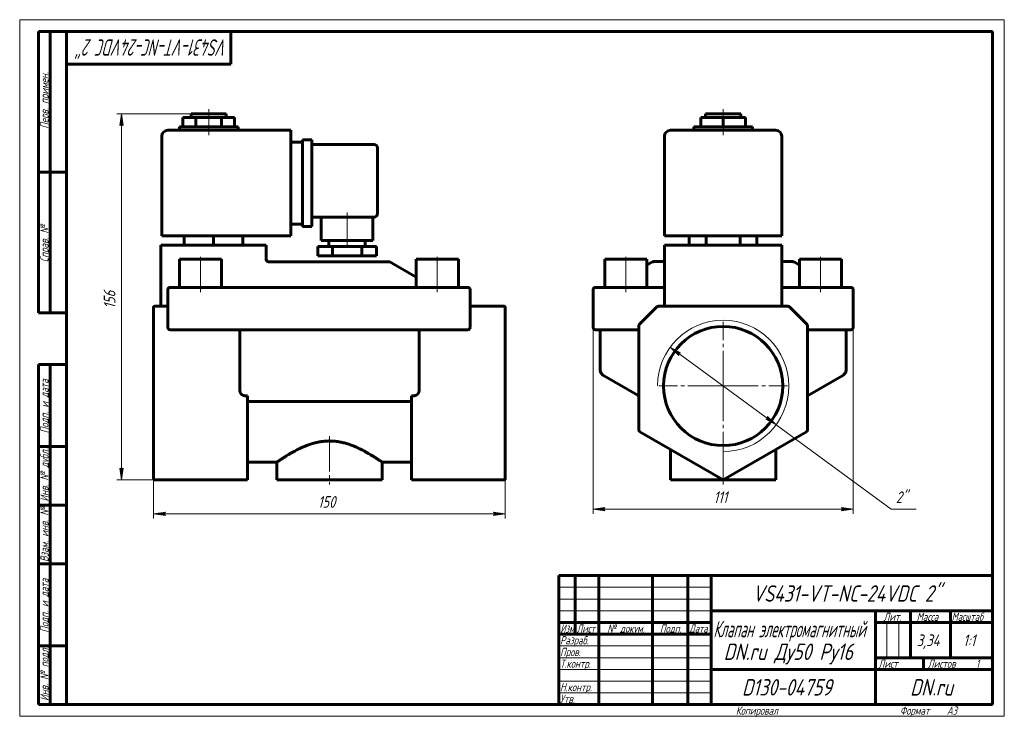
# Model space of a CAD drawing. Header units: millimetres. Extents: x 0 to 420, y 0 to 297.
import ezdxf

# ---------------------------------------------------------------- set-up
doc = ezdxf.new("R2010")
doc.units = ezdxf.units.MM
for name, pattern in [('K5LT_AXLED', [19.5, 15, -1.5, 1.5, -1.5]), ('K5LT_BASIC', [0]), ('K5LT_THIN', [0])]:
    doc.linetypes.add(name, pattern=pattern)
doc.layers.add('Системный слой', color=7, linetype='Continuous')
doc.layers.add('Системный слой (1)', color=251, linetype='Continuous', true_color=0x6c6c6c)
doc.styles.add('KDIMTEXTSTYLE', font='GOST_AU.SHX', dxfattribs={"width": 0.96, "oblique": 15, "height": 5})
doc.styles.add('KTEXTSTYLE', font='GOST_AU.SHX', dxfattribs={"width": 0.96, "height": 5})
doc.dimstyles.new('KDIMSTYLE (1.00)', dxfattribs={"dimtxt": 5, "dimasz": 1, "dimexe": 2, "dimexo": 0, "dimgap": 1, "dimtad": 1, "dimtxsty": 'KDIMTEXTSTYLE', "dimsah": 1, "dimcen": 0, "dimdle": 1, "dimadec": 0, "dimazin": 0, "dimtfac": 0.667, "dimtmove": 0, "dimatfit": 3, "dimfxl": 1, "dimtvp": 1, "dimtolj": 1, "dimtzin": 0, "dimarcsym": 0})

# ---------------------------------------------------------------- blocks, each defined once
blk = doc.blocks.new('U0')
at = {"layer": 'Системный слой (1)', "color": 150, "linetype": 'K5LT_BASIC', "lineweight": 60, "true_color": 0x0080ff}
for p, q in [((325.07, 191.42), (325.08, 191.4)), ((325.08, 191.4), (325.07, 191.41)), ((325.08, 191.4), (325.08, 191.4))]:
    blk.add_line(p, q, dxfattribs=at)
blk = doc.blocks.new('U1')
at = {"layer": 'Системный слой (1)', "color": 150, "linetype": 'K5LT_BASIC', "lineweight": 60, "true_color": 0x0080ff}
for p, q in [((275.07, 193.84), (270.33, 193.84)), ((329.8, 193.84), (325.07, 193.84))]:
    blk.add_line(p, q, dxfattribs=at)
blk = doc.blocks.new('U2')
at = {"layer": 'Системный слой (1)', "color": 150, "linetype": 'K5LT_BASIC', "lineweight": 60, "true_color": 0x0080ff}
for p, q in [((325.07, 191.46), (325.07, 191.49)), ((325.07, 191.43), (325.07, 191.46)), ((325.07, 191.41), (325.07, 191.43))]:
    blk.add_line(p, q, dxfattribs=at)
blk = doc.blocks.new('D0')
at = {"layer": 'Системный слой (1)'}
for points in [[(249.07, 88.31), (249.57, 88.97), (244.57, 88.31), (249.57, 87.66)], [(355.57, 88.31), (350.57, 88.97), (351.07, 88.31), (350.57, 87.66)]]:
    blk.add_hatch(color=7, dxfattribs=at).paths.add_polyline_path(points)
at = {"layer": 'Системный слой (1)', "color": 7, "linetype": 'K5LT_THIN', "lineweight": 18}
for p, q in [((244.57, 173.84), (244.57, 86.31)), ((355.57, 173.84), (355.57, 86.31)), ((244.57, 88.31), (249.57, 88.97)), ((249.57, 87.66), (244.57, 88.31)), ((249.57, 88.97), (249.07, 88.31)), ((249.07, 88.31), (249.57, 87.66)), ((351.07, 88.31), (350.57, 88.97)), ((350.57, 88.97), (355.57, 88.31)), ((355.57, 88.31), (350.57, 87.66)), ((350.57, 87.66), (351.07, 88.31))]:
    blk.add_line(p, q, dxfattribs=at)
blk.add_wipeout([(295.98, 89.31), (295.98, 96.7), (303.83, 96.7), (303.83, 89.31)]).dxf.layer = 'Системный слой (1)'
blk.add_line((355.57, 88.31), (244.57, 88.31), dxfattribs=at)
at = {"layer": 'Системный слой (1)', "color": 7, "insert": (295.98, 95.9), "char_height": 5, "attachment_point": 1, "style": 'KTEXTSTYLE'}
blk.add_mtext('\\H5.0;\\W1.000;\\Q15;\\Q15;\\W0.965;111', dxfattribs=at)
blk = doc.blocks.new('KDIMARROW_01')
at = {"layer": 'Системный слой'}
blk.add_hatch(color=0, dxfattribs=at).paths.add_polyline_path([(0, 0), (-5, 0.66), (-4.5, 0), (-5, -0.66)])
at = {"layer": 'Системный слой', "color": 0, "linetype": 'K5LT_THIN', "lineweight": 18}
for p, q in [((-4.5, 0), (-5, 0.66)), ((-5, 0.66), (0, 0)), ((0, 0), (-5, -0.66)), ((-5, -0.66), (-4.5, 0))]:
    blk.add_line(p, q, dxfattribs=at)
at = {"layer": 'Системный слой (1)', "color": 0, "linetype": 'K5LT_THIN', "lineweight": 18}
blk.add_line((57.14, 140.84), (56.14, 140.84), dxfattribs=at)
blk = doc.blocks.new('D1')
at = {"layer": 'Системный слой (1)'}
for points in [[(281.91, 154.96), (277.48, 157.39), (281.13, 153.9), (281.11, 154.73)], [(322.65, 124.28), (319.01, 127.77), (319.02, 126.94), (318.23, 126.71)]]:
    blk.add_hatch(color=7, dxfattribs=at).paths.add_polyline_path(points)
at = {"layer": 'Системный слой (1)', "color": 7, "linetype": 'K5LT_THIN', "lineweight": 18}
for p, q in [((277.48, 157.39), (281.91, 154.96)), ((281.13, 153.9), (277.48, 157.39)), ((277.48, 157.39), (322.65, 124.28)), ((281.91, 154.96), (281.11, 154.73)), ((281.11, 154.73), (281.13, 153.9)), ((318.23, 126.71), (319.02, 126.94)), ((322.65, 124.28), (318.23, 126.71)), ((319.02, 126.94), (319.01, 127.77)), ((319.01, 127.77), (322.65, 124.28))]:
    blk.add_line(p, q, dxfattribs=at)
blk.add_wipeout([(373.72, 89.31), (373.72, 96.7), (380.16, 96.7), (380.16, 89.31)]).dxf.layer = 'Системный слой (1)'
for p, q in [((322.65, 124.28), (371.72, 88.31)), ((371.72, 88.31), (382.43, 88.31))]:
    blk.add_line(p, q, dxfattribs=at)
at = {"layer": 'Системный слой (1)', "color": 7, "insert": (373.72, 95.9), "char_height": 5, "attachment_point": 1, "style": 'KTEXTSTYLE'}
blk.add_mtext('\\H5.0;\\W1.000;\\Q15;\\Q15;\\W0.965;2"', dxfattribs=at)
blk = doc.blocks.new('U3')
at = {"layer": 'Системный слой (1)', "color": 30, "linetype": 'K5LT_AXLED', "lineweight": 18, "true_color": 0xff8000}
for q in [(300.07, 168.24), (272.67, 140.84), (327.47, 140.84), (300.07, 113.44)]:
    blk.add_line((300.07, 140.84), q, dxfattribs=at)
blk = doc.blocks.new('U4')
at = {"layer": 'Системный слой (1)', "color": 150, "linetype": 'K5LT_BASIC', "lineweight": 60, "true_color": 0x0080ff}
for p, q in [((97.14, 108.34), (109.64, 108.34)), ((154.64, 108.34), (167.14, 108.34))]:
    blk.add_line(p, q, dxfattribs=at)
blk = doc.blocks.new('D2')
at = {"layer": 'Системный слой (1)'}
for points in [[(57.14, 86.31), (62.14, 86.97), (61.64, 86.31), (62.14, 85.66)], [(207.14, 86.31), (202.14, 86.97), (202.64, 86.31), (202.14, 85.66)]]:
    blk.add_hatch(color=7, dxfattribs=at).paths.add_polyline_path(points)
at = {"layer": 'Системный слой (1)', "color": 7, "linetype": 'K5LT_THIN', "lineweight": 18}
for p, q in [((57.14, 140.84), (57.14, 84.31)), ((207.14, 122.2), (207.14, 84.31)), ((57.14, 86.31), (62.14, 86.97)), ((62.14, 85.66), (57.14, 86.31)), ((62.14, 86.97), (61.64, 86.31)), ((61.64, 86.31), (62.14, 85.66)), ((202.64, 86.31), (202.14, 86.97)), ((202.14, 86.97), (207.14, 86.31)), ((207.14, 86.31), (202.14, 85.66)), ((202.14, 85.66), (202.64, 86.31))]:
    blk.add_line(p, q, dxfattribs=at)
blk.add_wipeout([(127.2, 87.31), (127.2, 94.7), (136.69, 94.7), (136.69, 87.31)]).dxf.layer = 'Системный слой (1)'
blk.add_line((207.14, 86.31), (57.14, 86.31), dxfattribs=at)
at = {"layer": 'Системный слой (1)', "color": 7, "insert": (127.2, 93.9), "char_height": 5, "attachment_point": 1, "style": 'KTEXTSTYLE'}
blk.add_mtext('\\H5.0;\\W1.000;\\Q15;\\Q15;\\W0.965;150', dxfattribs=at)
blk = doc.blocks.new('D3')
at = {"layer": 'Системный слой (1)'}
for points in [[(44.09, 251.84), (43.43, 256.84), (42.78, 251.84), (43.43, 252.34)], [(43.43, 100.84), (44.09, 105.84), (43.43, 105.34), (42.78, 105.84)]]:
    blk.add_hatch(color=7, dxfattribs=at).paths.add_polyline_path(points)
at = {"layer": 'Системный слой (1)', "color": 7, "linetype": 'K5LT_THIN', "lineweight": 18}
for p, q in [((73.14, 256.84), (41.43, 256.84)), ((42.78, 251.84), (43.43, 256.84)), ((43.43, 256.84), (44.09, 251.84)), ((43.43, 252.34), (42.78, 251.84)), ((44.09, 251.84), (43.43, 252.34)), ((43.43, 100.84), (42.78, 105.84)), ((42.78, 105.84), (43.43, 105.34)), ((43.43, 105.34), (44.09, 105.84)), ((44.09, 105.84), (43.43, 100.84)), ((63.08, 100.84), (41.43, 100.84))]:
    blk.add_line(p, q, dxfattribs=at)
blk.add_wipeout([(42.43, 173.82), (35.05, 173.82), (35.05, 183.45), (42.43, 183.45)]).dxf.layer = 'Системный слой (1)'
blk.add_line((43.43, 100.84), (43.43, 256.84), dxfattribs=at)
at = {"layer": 'Системный слой (1)', "color": 7, "insert": (35.85, 173.82), "char_height": 5, "attachment_point": 1, "rotation": 90, "style": 'KTEXTSTYLE'}
blk.add_mtext('\\H5.0;\\W1.000;\\Q15;\\Q15;\\W0.965;156', dxfattribs=at)
blk = doc.blocks.new('U5')
at = {"color": 7, "linetype": 'K5LT_THIN', "lineweight": 18}
for p, q in [((0, 0), (0, 297)), ((0, 297), (420, 297)), ((420, 297), (420, 0)), ((230, 55), (295, 55)), ((230, 50), (295, 50)), ((230, 45), (295, 45)), ((369.96, 25), (369.96, 40)), ((374.98, 25), (374.98, 40)), ((230, 30), (295, 30)), ((230, 25), (295, 25)), ((230, 20), (295, 20)), ((230, 15), (295, 15)), ((230, 10), (295, 10)), ((420, 0), (0, 0))]:
    blk.add_line(p, q, dxfattribs=at)
at = {"color": 150, "linetype": 'K5LT_BASIC', "lineweight": 60, "true_color": 0x0080ff}
for p, q in [((8, 172), (8, 292)), ((20, 292), (8, 292)), ((13, 172), (13, 292)), ((20, 5), (20, 292)), ((20, 292), (415, 292)), ((90, 292), (90, 278)), ((415, 292), (415, 5)), ((90, 278), (20, 278)), ((20, 232), (8, 232)), ((20, 172), (8, 172)), ((8, 5), (8, 150)), ((20, 150), (8, 150)), ((13, 5), (13, 150)), ((20, 115), (8, 115)), ((20, 90), (8, 90)), ((20, 65), (8, 65)), ((230, 60), (415, 60)), ((230, 5), (230, 60)), ((237, 35), (237, 60)), ((247, 5), (247, 60)), ((270, 5), (270, 60)), ((285, 5), (285, 60)), ((295, 5), (295, 60)), ((295, 45), (415, 45)), ((365, 5), (365, 45)), ((380, 25), (380, 45)), ((397, 25), (397, 45)), ((230, 40), (295, 40)), ((365, 40), (380, 40)), ((380, 40), (415, 40)), ((230, 35), (295, 35)), ((20, 30), (8, 30)), ((365, 25), (415, 25)), ((385.57, 20), (385.57, 25)), ((295, 20), (365, 20)), ((365, 20), (415, 20)), ((20, 5), (8, 5)), ((415, 5), (20, 5))]:
    blk.add_line(p, q, dxfattribs=at)
at = {"color": 7, "attachment_point": 1, "style": 'KTEXTSTYLE'}
for s, insert, char_height, rotation in [('\\H5.0;\\W1.000;\\Q15;\\Q15;\\W0.761;\\H7.00;VS431-VT-NC-24VDC 2"', (88.73, 281.64), 7, 180), ('\\H5.0;\\W1.000;\\Q15;\\Q15;\\W0.965;\\H3.50;Перв. примен.', (8.82, 250.52), 3.5, 90), ('\\H5.0;\\W1.000;\\Q15;\\Q15;\\W0.965;\\H3.50;Справ. №', (8.82, 193.63), 3.5, 90), ('\\H5.0;\\W1.000;\\Q15;\\Q15;\\W0.965;\\H3.50;Подп. и дата', (8.82, 120.66), 3.5, 90), ('\\H5.0;\\W1.000;\\Q15;\\Q15;\\W0.965;\\H3.50;Инв. № дубл.', (8.82, 91.57), 3.5, 90), ('\\H5.0;\\W1.000;\\Q15;\\Q15;\\W0.965;\\H3.50;Взам. инв. №', (8.82, 65.8), 3.5, 90), ('\\H5.0;\\W1.000;\\Q15;\\Q15;\\W0.965;\\H3.50;Подп. и дата', (8.82, 35.66), 3.5, 90), ('\\H5.0;\\W1.000;\\Q15;\\Q15;\\W0.965;\\H3.50;Инв. № подл.', (8.82, 6.57), 3.5, 90)]:
    blk.add_mtext(s, dxfattribs=dict(at, insert=insert, char_height=char_height, rotation=rotation))
for s, insert, char_height in [('\\H5.0;\\W1.000;\\Q15;\\Q15;\\W0.965;\\H7.00;VS431-VT-NC-24VDC 2"', (312.61, 55.86), 7), ('\\H5.0;\\W1.000;\\Q15;\\Q15;\\W0.965;\\H3.50;Лит.', (368.47, 44.18), 3.5), ('\\H5.0;\\W1.000;\\Q15;\\Q15;\\W0.965;\\H3.50;Масса', (382.58, 44.18), 3.5), ('\\H5.0;\\W1.000;\\Q15;\\Q15;\\W0.930;\\H3.50;Масштаб', (397.52, 44.18), 3.5), ('\\H5.0;\\W1.000;\\Q15;\\Q15;\\W0.784;\\H3.50;Изм.', (230.62, 39.18), 3.5), ('\\H5.0;\\W1.000;\\Q15;\\Q15;\\W0.799;\\H3.50;Лист', (237.61, 39.18), 3.5), ('\\H5.0;\\W1.000;\\Q15;\\Q15;\\W0.965;\\H3.50;№ докум.', (250.63, 39.18), 3.5), ('\\H5.0;\\W1.000;\\Q15;\\Q15;\\W0.965;\\H3.50;Подп.', (273.1, 39.18), 3.5), ('\\H5.0;\\W1.000;\\Q15;\\Q15;\\W0.799;\\H3.50;Дата', (285.61, 39.18), 3.5), ('\\H5.0;\\W1.000;\\Q15;\\Q15;\\W0.672;\\H7.00;Клапан электромагнитный', (295.88, 40.69), 7), ('\\H5.0;\\W1.000;\\Q15;\\Q15;\\W0.965;\\H3.50;Разраб.', (230.5, 34.18), 3.5), ('\\H5.0;\\W1.000;\\Q15;\\Q15;\\W0.965;3,34', (382.63, 34.9), 5), ('\\H5.0;\\W1.000;\\Q15;\\Q15;\\W0.965;{\\c16711680;1:1}', (402.44, 34.9), 5), ('\\H5.0;\\W1.000;\\Q15;\\Q15;\\W0.965;\\H7.00;DN.ru Ду50 Ру16', (300.3, 31.02), 7), ('\\H5.0;\\W1.000;\\Q15;\\Q15;\\W0.965;\\H3.50;Пров.', (230.5, 29.18), 3.5), ('\\H5.0;\\W1.000;\\Q15;\\Q15;\\W0.965;\\H3.50;Т.контр.', (230.5, 24.18), 3.5), ('\\H5.0;\\W1.000;\\Q15;\\Q15;\\W0.965;\\H3.50;Лист', (366.32, 24.18), 3.5), ('\\H5.0;\\W1.000;\\Q15;\\Q15;\\W0.965;\\H3.50;Листов', (387.36, 24.18), 3.5), ('\\H5.0;\\W1.000;\\Q15;\\Q15;\\W0.965;\\H3.50;1', (407.91, 24.18), 3.5), ('\\H5.0;\\W1.000;\\Q15;\\Q15;\\W0.965;\\H3.50;Н.контр.', (230.5, 14.18), 3.5), ('\\H5.0;\\W1.000;\\Q15;\\Q15;\\W0.965;\\H7.00;D130-04759', (308.08, 15.86), 7), ('\\H5.0;\\W1.000;\\Q15;\\Q15;\\W0.965;\\H7.00;DN.ru', (379.84, 15.86), 7), ('\\H5.0;\\W1.000;\\Q15;\\Q15;\\W0.965;\\H3.50;Утв.', (230.5, 9.18), 3.5), ('\\H5.0;\\W1.000;\\Q15;\\Q15;\\W0.965;\\H3.50;Копировал', (305.5, 4.18), 3.5), ('\\H5.0;\\W1.000;\\Q15;\\Q15;\\W0.965;\\H3.50;Формат', (375.5, 4.18), 3.5), ('\\H5.0;\\W1.000;\\Q15;\\Q15;\\W0.965;\\H3.50;A3', (395.5, 4.18), 3.5)]:
    blk.add_mtext(s, dxfattribs=dict(at, insert=insert, char_height=char_height))

msp = doc.modelspace()

# ---------------------------------------------------------------- linework, layer by layer
at = {"layer": 'Системный слой (1)', "color": 150, "linetype": 'K5LT_BASIC', "lineweight": 60, "true_color": 0x0080ff}
for p, q in [((73.144, 256.836), (88.144, 256.836)), ((73.144, 255.336), (73.144, 256.836)), ((88.144, 255.336), (88.144, 256.836)), ((292.567, 256.836), (307.567, 256.836)), ((292.567, 255.336), (292.567, 256.836)), ((307.567, 255.336), (307.567, 256.836)), ((69.644, 251.336), (69.644, 255.336)), ((69.644, 255.336), (75.144, 255.336)), ((75.144, 255.336), (86.144, 255.336)), ((75.144, 251.336), (75.144, 255.336)), ((86.144, 255.336), (91.644, 255.336)), ((86.144, 251.336), (86.144, 255.336)), ((91.644, 251.336), (91.644, 255.336)), ((290.541, 255.336), (300.067, 255.336)), ((290.541, 251.336), (290.541, 255.336)), ((300.067, 251.336), (300.067, 255.336)), ((300.067, 255.336), (309.593, 255.336)), ((309.593, 251.336), (309.593, 255.336)), ((115.644, 249.836), (63.144, 249.836)), ((68.144, 249.836), (68.144, 251.336)), ((68.144, 251.336), (93.144, 251.336)), ((93.144, 249.836), (93.144, 251.336)), ((115.644, 249.836), (115.644, 247.336)), ((322.567, 249.836), (277.567, 249.836)), ((287.567, 249.836), (287.567, 251.336)), ((287.567, 251.336), (312.567, 251.336)), ((312.567, 249.836), (312.567, 251.336)), ((60.644, 204.836), (60.644, 247.336)), ((115.644, 204.836), (115.644, 247.336)), ((115.644, 244.836), (120.644, 244.836)), ((120.644, 245.836), (124.644, 245.836)), ((120.644, 243.336), (120.644, 245.836)), ((124.644, 245.836), (124.644, 243.336)), ((124.644, 243.836), (151.144, 243.836)), ((275.067, 204.836), (275.067, 247.336)), ((325.067, 204.836), (325.067, 247.336)), ((120.644, 243.336), (120.644, 211.336)), ((124.644, 243.336), (124.644, 211.336)), ((152.644, 242.336), (152.644, 214.336)), ((120.644, 208.836), (120.644, 211.336)), ((124.644, 212.836), (151.144, 212.836)), ((124.644, 211.336), (124.644, 208.836)), ((128.644, 212.836), (128.644, 202.836)), ((150.644, 212.836), (150.644, 202.836)), ((115.644, 209.836), (120.644, 209.836)), ((120.644, 208.836), (124.644, 208.836)), ((63.144, 204.836), (60.644, 204.836)), ((63.144, 204.836), (115.644, 204.836)), ((70.144, 204.836), (70.144, 200.836)), ((82.644, 204.836), (82.644, 200.836)), ((95.144, 204.836), (95.144, 200.836)), ((150.644, 202.836), (128.644, 202.836)), ((131.894, 202.836), (131.894, 200.336)), ((147.394, 202.836), (147.394, 200.336)), ((277.567, 204.836), (275.067, 204.836)), ((277.567, 204.836), (322.567, 204.836)), ((285.633, 204.836), (285.633, 200.836)), ((292.85, 204.836), (292.85, 200.836)), ((307.284, 204.836), (307.284, 200.836)), ((314.501, 204.836), (314.501, 200.836)), ((325.067, 204.836), (322.567, 204.836)), ((60.144, 200.836), (60.144, 174.836)), ((60.144, 200.836), (62.644, 200.836)), ((102.644, 200.836), (62.644, 200.836)), ((102.644, 200.836), (105.144, 200.836)), ((105.144, 200.836), (105.144, 194.343)), ((127.144, 200.336), (127.144, 196.336)), ((133.394, 200.336), (127.144, 200.336)), ((133.394, 200.336), (133.394, 196.336)), ((145.894, 200.336), (133.394, 200.336)), ((145.894, 200.336), (145.894, 196.336)), ((152.144, 200.336), (145.894, 200.336)), ((152.144, 200.336), (152.144, 196.336)), ((275.067, 200.836), (275.067, 174.836)), ((275.067, 200.836), (277.567, 200.836)), ((322.567, 200.836), (277.567, 200.836)), ((322.567, 200.836), (325.067, 200.836)), ((325.067, 200.836), (325.067, 174.836)), ((68.144, 194.836), (86.144, 194.836)), ((68.144, 182.836), (68.144, 194.836)), ((86.144, 182.836), (86.144, 194.836)), ((105.144, 194.835), (105.144, 194.814)), ((105.144, 194.832), (105.144, 194.814)), ((106.843, 193.836), (106.144, 193.836)), ((157.376, 193.836), (106.843, 193.836)), ((133.394, 196.336), (127.144, 196.336)), ((145.894, 196.336), (133.394, 196.336)), ((152.144, 196.336), (145.894, 196.336)), ((157.876, 193.702), (169.144, 187.196)), ((169.144, 182.836), (169.144, 194.836)), ((169.144, 194.836), (187.144, 194.836)), ((187.144, 182.836), (187.144, 194.836)), ((249.567, 182.836), (249.567, 194.836)), ((249.567, 194.836), (267.567, 194.836)), ((267.567, 182.836), (267.567, 194.836)), ((269.835, 193.702), (267.567, 192.392)), ((330.299, 193.702), (332.567, 192.392)), ((332.567, 194.836), (350.567, 194.836)), ((332.567, 182.836), (332.567, 194.836)), ((350.567, 182.836), (350.567, 194.836)), ((63.144, 181.836), (63.144, 165.836)), ((64.144, 182.836), (66.144, 182.836)), ((189.144, 182.836), (66.144, 182.836)), ((189.144, 182.836), (191.144, 182.836)), ((192.144, 165.836), (192.144, 181.836)), ((244.567, 181.836), (244.567, 165.836)), ((245.567, 182.836), (247.567, 182.836)), ((247.567, 182.836), (275.067, 182.836)), ((325.067, 182.836), (352.567, 182.836)), ((352.567, 182.836), (354.567, 182.836)), ((355.567, 181.836), (355.567, 165.836)), ((57.144, 174.189), (57.144, 174.336)), ((57.144, 166.775), (57.144, 174.189)), ((63.144, 174.836), (57.644, 174.836)), ((192.144, 174.836), (206.644, 174.836)), ((207.144, 174.336), (207.144, 174.189)), ((207.144, 166.775), (207.144, 174.189)), ((271.774, 174.543), (264.36, 167.129)), ((327.653, 174.836), (272.481, 174.836)), ((335.774, 167.129), (328.36, 174.543)), ((57.144, 166.421), (57.144, 166.775)), ((57.144, 122.198), (57.144, 166.421)), ((66.144, 164.836), (64.144, 164.836)), ((66.144, 164.836), (189.144, 164.836)), ((93.93, 164.836), (93.93, 138.897)), ((170.357, 164.836), (170.357, 138.897)), ((191.144, 164.836), (189.144, 164.836)), ((207.144, 166.775), (207.144, 166.421)), ((207.144, 122.198), (207.144, 166.421)), ((247.567, 164.836), (245.567, 164.836)), ((247.567, 164.836), (264.067, 164.836)), ((247.567, 164.836), (247.567, 147.879)), ((264.067, 166.421), (264.067, 122.198)), ((336.067, 122.198), (336.067, 166.421)), ((336.067, 164.836), (352.567, 164.836)), ((352.567, 164.836), (352.567, 147.879)), ((354.567, 164.836), (352.567, 164.836)), ((264.067, 136.62), (249.067, 145.281)), ((351.067, 145.281), (336.067, 136.62)), ((96.647, 136.62), (97.144, 136.62)), ((97.144, 122.198), (97.144, 136.62)), ((167.144, 122.198), (167.144, 136.62)), ((167.64, 136.62), (167.144, 136.62)), ((264.067, 136.62), (263.596, 136.892)), ((336.067, 136.62), (336.538, 136.892)), ((97.144, 134.205), (167.144, 134.205)), ((57.144, 121.765), (57.144, 122.198)), ((97.144, 122.198), (97.144, 121.332)), ((167.144, 121.332), (167.144, 122.198)), ((207.144, 122.198), (207.144, 121.765)), ((57.144, 101.413), (57.144, 121.765)), ((97.144, 100.836), (97.144, 121.332)), ((167.144, 100.836), (167.144, 121.332)), ((207.144, 101.413), (207.144, 121.765)), ((264.567, 121.332), (300.067, 100.836)), ((300.067, 100.836), (335.567, 121.332)), ((277.567, 113.826), (277.567, 100.836)), ((322.567, 113.826), (322.567, 100.836)), ((109.644, 108.336), (109.644, 100.836)), ((154.644, 108.336), (154.644, 100.836)), ((97.144, 100.836), (57.644, 100.836)), ((154.644, 100.836), (109.644, 100.836)), ((167.144, 100.836), (206.644, 100.836)), ((322.567, 100.836), (277.567, 100.836)), ((300.067, 100.836), (300.067, 101.413))]:
    msp.add_line(p, q, dxfattribs=at)
at = {"layer": 'Системный слой (1)', "color": 30, "linetype": 'K5LT_AXLED', "lineweight": 18, "true_color": 0xff8000}
for p, q in [((80.644, 253.336), (80.644, 258.836)), ((300.067, 253.336), (300.067, 258.836)), ((80.644, 247.836), (80.644, 253.336)), ((300.067, 247.836), (300.067, 253.336)), ((139.644, 214.836), (139.644, 198.336)), ((77.144, 180.836), (77.144, 196.836)), ((178.144, 180.836), (178.144, 196.836)), ((258.567, 180.836), (258.567, 196.836)), ((341.567, 180.836), (341.567, 196.836))]:
    msp.add_line(p, q, dxfattribs=at)
at = {"layer": 'Системный слой (1)', "color": 150, "linetype": 'K5LT_BASIC', "lineweight": 60, "true_color": 0x0080ff}
msp.add_circle((300.067, 140.836), 25.4, dxfattribs=at)
for centre, radius, start, end in [((63.144, 247.336), 2.5, 90, 180), ((277.567, 247.336), 2.5, 90, 180), ((322.567, 247.336), 2.5, 0, 90), ((151.144, 242.336), 1.5, 0, 90), ((151.144, 214.336), 1.5, 270, 0), ((106.144, 194.836), 1, 180.05332, 270), ((157.376, 192.836), 1, 60, 90), ((270.335, 192.836), 1, 90, 120), ((329.799, 192.836), 1, 60, 90), ((64.144, 181.836), 1, 90, 180), ((191.144, 181.836), 1, 0, 90), ((245.567, 181.836), 1, 90, 180), ((354.567, 181.836), 1, 0, 90), ((57.644, 174.336), 0.5, 90, 180), ((206.644, 174.336), 0.5, 0, 90), ((272.481, 173.836), 1, 90, 135), ((327.653, 173.836), 1, 45, 90), ((64.144, 165.836), 1, 180, 270), ((191.144, 165.836), 1, 270, 0), ((245.567, 165.836), 1, 180, 270), ((265.067, 166.421), 1, 135, 180), ((335.067, 166.421), 1, 0, 45), ((354.567, 165.836), 1, 270, 0), ((265.067, 122.198), 1, 180, 240), ((335.067, 122.198), 1, 300, 0)]:
    msp.add_arc(centre, radius, start, end, dxfattribs=at)
at = {"layer": 'Системный слой (1)', "color": 7, "linetype": 'K5LT_THIN', "lineweight": 18}
msp.add_arc((300.067, 140.836), 28, 270, 180, dxfattribs=at)
at = {"layer": 'Системный слой (1)', "color": 150, "linetype": 'K5LT_BASIC', "lineweight": 60, "true_color": 0x0080ff}
for points, knots in [([(105.204, 194.493), (105.205, 194.491), (105.206, 194.489), (105.207, 194.487), (105.207, 194.486), (105.214, 194.469), (105.22, 194.451), (105.238, 194.412), (105.248, 194.39), (105.265, 194.358), (105.27, 194.348), (105.281, 194.33), (105.286, 194.321), (105.296, 194.305), (105.301, 194.297), (105.316, 194.273), (105.327, 194.258), (105.36, 194.213), (105.384, 194.184), (105.439, 194.125), (105.47, 194.096), (105.534, 194.042), (105.566, 194.018), (105.635, 193.974), (105.671, 193.954), (105.718, 193.931), (105.729, 193.926), (105.739, 193.921)], [0, 0, 0, 0, 0.1538005, 0.1538005, 0.1595135, 0.1595135, 1.3728895, 1.3728895, 2.9288983, 2.9288983, 3.685961, 3.685961, 4.3017351, 4.3017351, 4.9175093, 4.9175093, 6.1285159, 6.1285159, 8.5094429, 8.5094429, 11.2125571, 11.2125571, 13.7375184, 13.7375184, 16.2868381, 16.2868381, 17.0098357, 17.0098357, 17.0098357, 17.0098357]), ([(105.204, 194.493), (105.205, 194.491), (105.206, 194.489), (105.207, 194.487), (105.207, 194.486), (105.214, 194.469), (105.22, 194.451), (105.238, 194.412), (105.248, 194.39), (105.265, 194.358), (105.27, 194.348), (105.281, 194.33), (105.286, 194.321), (105.296, 194.305), (105.301, 194.297), (105.316, 194.273), (105.327, 194.258), (105.36, 194.213), (105.384, 194.184), (105.439, 194.125), (105.47, 194.096), (105.534, 194.042), (105.566, 194.018), (105.635, 193.974), (105.671, 193.954), (105.718, 193.931), (105.729, 193.926), (105.739, 193.921)], [0, 0, 0, 0, 0.1538008, 0.1538008, 0.1595135, 0.1595135, 1.3728897, 1.3728897, 2.9288987, 2.9288987, 3.6859611, 3.6859611, 4.3017352, 4.3017352, 4.9175094, 4.9175094, 6.1285161, 6.1285161, 8.5094432, 8.5094432, 11.2125575, 11.2125575, 13.7375189, 13.7375189, 16.2868386, 16.2868386, 17.0098343, 17.0098343, 17.0098343, 17.0098343]), ([(105.923, 193.86), (105.923, 193.86), (105.923, 193.86), (105.932, 193.858), (105.941, 193.856), (105.954, 193.854), (105.958, 193.853), (105.97, 193.851), (105.977, 193.85), (105.99, 193.847), (105.994, 193.847), (106.004, 193.845), (106.01, 193.845), (106.025, 193.843), (106.035, 193.841), (106.06, 193.839), (106.076, 193.838), (106.108, 193.836), (106.125, 193.836), (106.142, 193.836), (106.143, 193.836), (106.144, 193.836)], [0.4548007, 0.4548007, 0.4548007, 0.4548007, 0.4681317, 0.4681317, 1.9380641, 1.9380641, 2.5266992, 2.5266992, 3.7534834, 3.7534834, 4.4812999, 4.4812999, 5.3131132, 5.3131132, 6.872743, 6.872743, 9.272743, 9.272743, 11.8798699, 11.8798699, 12, 12, 12, 12]), ([(105.923, 193.86), (105.923, 193.86), (105.923, 193.86), (105.932, 193.858), (105.941, 193.856), (105.954, 193.854), (105.958, 193.853), (105.97, 193.851), (105.977, 193.85), (105.99, 193.847), (105.994, 193.847), (106.004, 193.845), (106.01, 193.845), (106.025, 193.843), (106.035, 193.841), (106.06, 193.839), (106.076, 193.838), (106.108, 193.836), (106.125, 193.836), (106.142, 193.836), (106.143, 193.836), (106.144, 193.836)], [0.4547995, 0.4547995, 0.4547995, 0.4547995, 0.4681304, 0.4681304, 1.9380647, 1.9380647, 2.5266923, 2.5266923, 3.7534824, 3.7534824, 4.4812989, 4.4812989, 5.3131123, 5.3131123, 6.8727423, 6.8727423, 9.2727423, 9.2727423, 11.8798695, 11.8798695, 12, 12, 12, 12]), ([(275.056, 191.398), (275.057, 191.399), (275.057, 191.399), (275.058, 191.404), (275.059, 191.408), (275.061, 191.417), (275.062, 191.423), (275.064, 191.437), (275.065, 191.445), (275.067, 191.465), (275.067, 191.475), (275.067, 191.486)], [0, 0, 0, 0, 0.6, 0.6, 1.2, 1.2, 1.8, 1.8, 2.4, 2.4, 3, 3, 3, 3]), ([(249.067, 145.281), (249.066, 145.281), (249.064, 145.282), (249.054, 145.288), (249.046, 145.293), (249.025, 145.305), (249.013, 145.312), (248.978, 145.334), (248.954, 145.349), (248.883, 145.395), (248.837, 145.427), (248.702, 145.526), (248.616, 145.597), (248.435, 145.764), (248.342, 145.862), (248.17, 146.07), (248.09, 146.181), (247.946, 146.412), (247.882, 146.533), (247.771, 146.782), (247.724, 146.91), (247.649, 147.171), (247.62, 147.303), (247.598, 147.45), (247.596, 147.463), (247.587, 147.528), (247.581, 147.58), (247.574, 147.666), (247.572, 147.699), (247.57, 147.754), (247.569, 147.775), (247.568, 147.81), (247.568, 147.823), (247.567, 147.85), (247.567, 147.864), (247.567, 147.878), (247.567, 147.878), (247.567, 147.879)], [0.0106478, 0.0106478, 0.0106478, 0.0106478, 0.0425914, 0.0425914, 0.2217834, 0.2217834, 0.4755104, 0.4755104, 0.9829643, 0.9829643, 1.9978721, 1.9978721, 4.0170399, 4.0170399, 6.4586709, 6.4586709, 8.9228164, 8.9228164, 11.3953599, 11.3953599, 13.8618598, 13.8618598, 16.3155749, 16.3155749, 16.5579511, 16.5579511, 17.5048004, 17.5048004, 18.1094227, 18.1094227, 18.4955118, 18.4955118, 18.7420538, 18.7420538, 18.9885958, 18.9885958, 18.9940375, 18.9940375, 18.9940375, 18.9940375]), ([(351.067, 145.281), (351.069, 145.281), (351.07, 145.282), (351.08, 145.288), (351.088, 145.293), (351.109, 145.305), (351.121, 145.312), (351.157, 145.334), (351.18, 145.349), (351.251, 145.395), (351.297, 145.427), (351.432, 145.526), (351.518, 145.597), (351.699, 145.764), (351.792, 145.862), (351.965, 146.07), (352.044, 146.181), (352.188, 146.412), (352.252, 146.533), (352.363, 146.782), (352.41, 146.91), (352.485, 147.171), (352.514, 147.303), (352.536, 147.45), (352.538, 147.463), (352.547, 147.528), (352.553, 147.58), (352.56, 147.666), (352.562, 147.699), (352.564, 147.754), (352.565, 147.775), (352.566, 147.81), (352.567, 147.823), (352.567, 147.85), (352.567, 147.864), (352.567, 147.878), (352.567, 147.878), (352.567, 147.879)], [0.0106478, 0.0106478, 0.0106478, 0.0106478, 0.0425914, 0.0425914, 0.2217834, 0.2217834, 0.4755104, 0.4755104, 0.9829643, 0.9829643, 1.9978721, 1.9978721, 4.0170399, 4.0170399, 6.4586709, 6.4586709, 8.9228164, 8.9228164, 11.3953599, 11.3953599, 13.8618598, 13.8618598, 16.3155749, 16.3155749, 16.5579511, 16.5579511, 17.5048004, 17.5048004, 18.1094227, 18.1094227, 18.4955118, 18.4955118, 18.7420538, 18.7420538, 18.9885958, 18.9885958, 18.9940375, 18.9940375, 18.9940375, 18.9940375]), ([(249.067, 145.281), (249.067, 145.281), (249.067, 145.281), (249.067, 145.281), (249.067, 145.281), (249.067, 145.281), (249.067, 145.281), (249.066, 145.281), (249.066, 145.281), (249.066, 145.281), (249.065, 145.281), (249.064, 145.282), (249.064, 145.282), (249.062, 145.284), (249.06, 145.284), (249.057, 145.287), (249.054, 145.288), (249.048, 145.292), (249.044, 145.294), (249.032, 145.301), (249.025, 145.305), (249.004, 145.318), (248.992, 145.326), (248.962, 145.344), (248.945, 145.355), (248.912, 145.376), (248.896, 145.387), (248.859, 145.412), (248.838, 145.427), (248.818, 145.441)], [0.0004042, 0.0004042, 0.0004042, 0.0004042, 0.0040909, 0.0040909, 0.008631, 0.008631, 0.0176662, 0.0176662, 0.0357366, 0.0357366, 0.0718775, 0.0718775, 0.143755, 0.143755, 0.2871057, 0.2871057, 0.5284062, 0.5284062, 0.9652042, 0.9652042, 1.7471885, 1.7471885, 3.1279089, 3.1279089, 4.9279089, 4.9279089, 6.7279089, 6.7279089, 9, 9, 9, 9]), ([(351.067, 145.281), (351.067, 145.281), (351.067, 145.281), (351.067, 145.281), (351.067, 145.281), (351.067, 145.281), (351.067, 145.281), (351.068, 145.281), (351.068, 145.281), (351.068, 145.281), (351.069, 145.281), (351.07, 145.282), (351.07, 145.282), (351.072, 145.284), (351.074, 145.284), (351.078, 145.287), (351.08, 145.288), (351.086, 145.292), (351.09, 145.294), (351.102, 145.301), (351.109, 145.305), (351.13, 145.318), (351.143, 145.326), (351.172, 145.344), (351.189, 145.355), (351.222, 145.376), (351.238, 145.387), (351.275, 145.412), (351.296, 145.427), (351.316, 145.441)], [0.0004047, 0.0004047, 0.0004047, 0.0004047, 0.0040909, 0.0040909, 0.008631, 0.008631, 0.0176667, 0.0176667, 0.0357382, 0.0357382, 0.071881, 0.071881, 0.143762, 0.143762, 0.2871193, 0.2871193, 0.5284327, 0.5284327, 0.9652567, 0.9652567, 1.7472929, 1.7472929, 3.1281171, 3.1281171, 4.9281171, 4.9281171, 6.7281171, 6.7281171, 9, 9, 9, 9]), ([(96.647, 136.62), (96.614, 136.62), (96.563, 136.621), (96.496, 136.623), (96.43, 136.625), (96.349, 136.63), (96.264, 136.637), (96.2, 136.644), (96.137, 136.651), (96.064, 136.661), (95.972, 136.676), (95.882, 136.692), (95.795, 136.711), (95.703, 136.733), (95.622, 136.756), (95.543, 136.779), (95.475, 136.802), (95.403, 136.828), (95.328, 136.857), (95.249, 136.89), (95.163, 136.93), (95.076, 136.975), (94.983, 137.027), (94.905, 137.075), (94.84, 137.12), (94.784, 137.16), (94.719, 137.209), (94.665, 137.254), (94.607, 137.305), (94.544, 137.364), (94.478, 137.434), (94.407, 137.514), (94.359, 137.575), (94.305, 137.649), (94.272, 137.698), (94.233, 137.761), (94.208, 137.803), (94.182, 137.85), (94.161, 137.891), (94.14, 137.935), (94.124, 137.969), (94.109, 138.001), (94.091, 138.044), (94.071, 138.095), (94.052, 138.147), (94.039, 138.186), (94.028, 138.222), (94.017, 138.258), (94.005, 138.302), (93.996, 138.339), (93.987, 138.377), (93.977, 138.421), (93.966, 138.479), (93.958, 138.531), (93.952, 138.57), (93.947, 138.609), (93.942, 138.655), (93.937, 138.715), (93.933, 138.775), (93.931, 138.836), (93.93, 138.876), (93.93, 138.897)], [0, 0, 0, 0, 0.0254019, 0.0386091, 0.0504819, 0.0752746, 0.0996102, 0.1149753, 0.1237223, 0.1472832, 0.1705017, 0.1932398, 0.2158389, 0.2377446, 0.2643013, 0.2795334, 0.2995638, 0.3185443, 0.3370469, 0.3599257, 0.3836239, 0.4081596, 0.4333565, 0.4637337, 0.4776034, 0.4929962, 0.5153786, 0.5393679, 0.5455311, 0.5734746, 0.6042305, 0.6179563, 0.6538799, 0.6629644, 0.6866606, 0.6981284, 0.7190068, 0.7231877, 0.7390701, 0.7537319, 0.7595497, 0.7672268, 0.7807647, 0.7944808, 0.8083187, 0.8223607, 0.825719, 0.8364816, 0.8508063, 0.8601932, 0.8652588, 0.8798755, 0.8945387, 0.9093254, 0.9196375, 0.9242053, 0.9392275, 0.9542996, 0.9694692, 0.9846992, 1, 1, 1, 1]), ([(167.64, 136.62), (167.674, 136.62), (167.725, 136.621), (167.791, 136.623), (167.857, 136.625), (167.938, 136.63), (168.023, 136.637), (168.088, 136.644), (168.151, 136.651), (168.224, 136.661), (168.315, 136.676), (168.405, 136.692), (168.492, 136.711), (168.584, 136.733), (168.666, 136.756), (168.744, 136.779), (168.813, 136.802), (168.885, 136.828), (168.959, 136.857), (169.039, 136.89), (169.124, 136.93), (169.211, 136.975), (169.304, 137.027), (169.382, 137.075), (169.448, 137.12), (169.504, 137.16), (169.569, 137.209), (169.622, 137.254), (169.68, 137.305), (169.743, 137.364), (169.81, 137.434), (169.88, 137.514), (169.929, 137.575), (169.982, 137.649), (170.015, 137.698), (170.055, 137.761), (170.079, 137.803), (170.105, 137.85), (170.127, 137.891), (170.148, 137.935), (170.164, 137.969), (170.178, 138.001), (170.196, 138.044), (170.216, 138.095), (170.235, 138.147), (170.248, 138.186), (170.259, 138.222), (170.27, 138.258), (170.282, 138.302), (170.291, 138.339), (170.3, 138.377), (170.31, 138.421), (170.321, 138.479), (170.33, 138.531), (170.335, 138.57), (170.34, 138.609), (170.345, 138.655), (170.351, 138.715), (170.354, 138.775), (170.356, 138.836), (170.357, 138.876), (170.357, 138.897)], [0, 0, 0, 0, 0.0254019, 0.0386091, 0.0504819, 0.0752746, 0.0996102, 0.1149753, 0.1237223, 0.1472832, 0.1705017, 0.1932398, 0.2158389, 0.2377446, 0.2643013, 0.2795334, 0.2995638, 0.3185443, 0.3370469, 0.3599257, 0.3836239, 0.4081596, 0.4333565, 0.4637337, 0.4776034, 0.4929962, 0.5153786, 0.5393679, 0.5455311, 0.5734746, 0.6042305, 0.6179563, 0.6538799, 0.6629644, 0.6866606, 0.6981284, 0.7190068, 0.7231877, 0.7390701, 0.7537319, 0.7595497, 0.7672268, 0.7807647, 0.7944808, 0.8083187, 0.8223607, 0.825719, 0.8364816, 0.8508063, 0.8601932, 0.8652588, 0.8798755, 0.8945387, 0.9093254, 0.9196375, 0.9242053, 0.9392275, 0.9542996, 0.9694692, 0.9846992, 1, 1, 1, 1]), ([(154.644, 108.336), (154.644, 108.336), (154.628, 108.346), (154.547, 108.402), (154.39, 108.511), (154.163, 108.667), (153.868, 108.868), (153.504, 109.114), (153.109, 109.379), (152.698, 109.652), (152.283, 109.924), (151.825, 110.22), (151.319, 110.543), (150.764, 110.892), (150.079, 111.313), (149.249, 111.812), (148.254, 112.387), (147.272, 112.931), (146.331, 113.43), (145.458, 113.871), (144.564, 114.302), (143.654, 114.716), (142.722, 115.113), (141.776, 115.488), (140.821, 115.835), (139.876, 116.147), (138.944, 116.423), (138.034, 116.66), (137.141, 116.862), (136.171, 117.047), (135.108, 117.206), (133.944, 117.324), (132.954, 117.375), (132.277, 117.385), (131.705, 117.382), (131.064, 117.364), (130.223, 117.31), (129.392, 117.227), (128.567, 117.117), (127.743, 116.979), (126.918, 116.813), (126.088, 116.619), (125.258, 116.398), (124.419, 116.149), (123.572, 115.871), (122.596, 115.521), (121.503, 115.09), (120.304, 114.572), (119.21, 114.059), (118.226, 113.568), (117.253, 113.06), (116.227, 112.497), (115.171, 111.89), (114.27, 111.351), (113.513, 110.885), (112.887, 110.492), (112.317, 110.127), (111.806, 109.794), (111.352, 109.495), (110.958, 109.232), (110.618, 109.002), (110.331, 108.808), (110.095, 108.647), (109.891, 108.506), (109.734, 108.398), (109.657, 108.345), (109.644, 108.336), (109.644, 108.336)], [0, 0, 0, 0, 0.00643414, 0.01501281, 0.02359345, 0.032176, 0.04082125, 0.0495288, 0.05830017, 0.06503446, 0.07187673, 0.0789055, 0.08601322, 0.09339549, 0.10097406, 0.11157949, 0.1223484, 0.13327906, 0.14146924, 0.14958352, 0.15752452, 0.16537078, 0.17310113, 0.18080997, 0.18829588, 0.19558013, 0.20247524, 0.20918259, 0.21553183, 0.2217097, 0.22974083, 0.23774055, 0.2457115, 0.25000181, 0.25157305, 0.25738063, 0.26310929, 0.26881209, 0.27452123, 0.28026217, 0.2861281, 0.29208788, 0.29820718, 0.30439281, 0.31088406, 0.31761468, 0.32726179, 0.33731577, 0.34777349, 0.35601471, 0.36430959, 0.37555495, 0.38686532, 0.39823857, 0.40668993, 0.41505613, 0.42324218, 0.43133284, 0.43917272, 0.4468566, 0.45431853, 0.46171402, 0.46894058, 0.47606342, 0.48533976, 0.494451, 0.50000117, 0.50000117, 0.50000117, 0.50000117])]:
    msp.add_open_spline(points, degree=3, knots=knots, dxfattribs=at)
for points in [[(57.644, 100.836), (57.351, 100.836), (57.144, 101.075), (57.144, 101.413)], [(206.644, 100.836), (206.937, 100.836), (207.144, 101.075), (207.144, 101.413)]]:
    msp.add_rational_spline(points, [1, 0.804737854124, 0.804737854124, 1], degree=3, dxfattribs=at)

# ---------------------------------------------------------------- block references
at = {"layer": 'Системный слой (1)'}
for name in ['U1', 'U2', 'U0', 'U4']:
    msp.add_blockref(name, (0, 0), dxfattribs=at)

# ---------------------------------------------------------------- next in the draw order: dimensions: what is measured, and where the dimension line sits
at = {"layer": 'Системный слой (1)', "color": 7}
for base, p1, p2, text, picture, middle in [((355.567, 88.314), (244.567, 173.836), (355.567, 173.836), '\\H5.0;\\W0.965;\\Q15;\\H5.0;\\W0.965;\\Q15;\\Q15;111', 'D0', (300.067, 88.314)), ((207.144, 86.314), (57.144, 140.836), (207.144, 122.198), '\\H5.0;\\W0.965;\\Q15;\\H5.0;\\W0.965;\\Q15;\\Q15;150', 'D2', (132.144, 86.314))]:
    dim = msp.add_linear_dim(base=base, p1=p1, p2=p2, text=text, dimstyle='KDIMSTYLE (1.00)', override={"dimexo": 0, "dimblk1": 'KDIMARROW_01', "dimblk2": 'KDIMARROW_01', "dimse1": 0, "dimse2": 0, "dimclrt": 7, "dimtolj": 1}, dxfattribs=at)
    dim.commit()
    dim.dimension.update_dxf_attribs({"geometry": picture, "text_midpoint": middle, "dimtype": 160})

# ---------------------------------------------------------------- next in the draw order: linework, layer by layer
at = {"layer": 'Системный слой (1)', "color": 30, "linetype": 'K5LT_AXLED', "lineweight": 18, "true_color": 0xff8000}
msp.add_line((132.144, 119.383), (132.144, 98.836), dxfattribs=at)

# ---------------------------------------------------------------- next in the draw order: dimensions: what is measured, and where the dimension line sits
at = {"layer": 'Системный слой (1)', "color": 7}
dim = msp.add_linear_dim(base=(43.434, 100.836), p1=(73.144, 256.836), p2=(63.077, 100.836), angle=90, text='\\H5.0;\\W0.965;\\Q15;\\H5.0;\\W0.965;\\Q15;\\Q15;156', dimstyle='KDIMSTYLE (1.00)', override={"dimexo": 0, "dimblk1": 'KDIMARROW_01', "dimblk2": 'KDIMARROW_01', "dimse1": 0, "dimse2": 0, "dimclrt": 7, "dimtolj": 1}, dxfattribs=at)
dim.commit()
dim.dimension.update_dxf_attribs({"geometry": 'D3', "text_midpoint": (43.434, 178.836), "dimtype": 160})
dim = msp.add_diameter_dim_2p(p1=(277.484, 157.389), p2=(322.65, 124.282), text='\\H5.0;\\W0.965;\\Q15;\\H5.0;\\W0.965;\\Q15;\\Q15;2"', dimstyle='KDIMSTYLE (1.00)', override={"dimtih": 1, "dimtoh": 1, "dimblk1": 'KDIMARROW_01', "dimblk2": 'KDIMARROW_01', "dimclrt": 7, "dimtmove": 1, "dimatfit": 2, "dimtolj": 1}, dxfattribs=at)
dim.commit()
dim.dimension.update_dxf_attribs({"geometry": 'D1', "text_midpoint": (373.717, 88.314), "dimtype": 163})

# ---------------------------------------------------------------- next in the draw order: linework, layer by layer
at = {"layer": 'Системный слой (1)', "color": 30, "linetype": 'K5LT_AXLED', "lineweight": 18, "true_color": 0xff8000}
msp.add_line((300.067, 98.836), (300.067, 119.383), dxfattribs=at)

# ---------------------------------------------------------------- next in the draw order: block references
msp.add_blockref('U5', (0, 0))
at = {"layer": 'Системный слой (1)'}
msp.add_blockref('U3', (0, 0), dxfattribs=at)

doc.saveas('drawing.dxf')
